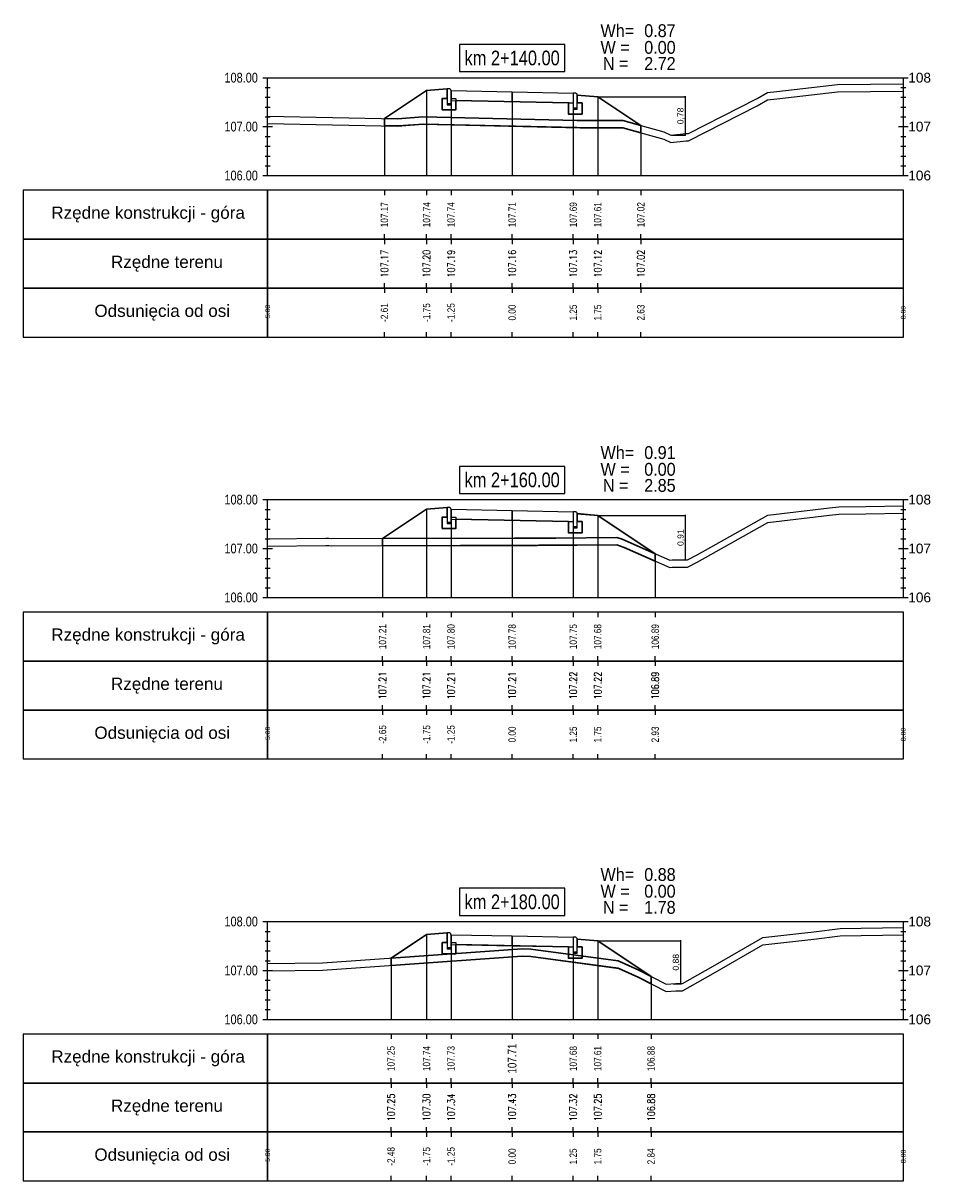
# Model space of a CAD drawing. Extents: x 7537626 to 7538805, y 5722894 to 5725486.
# Tile 19 of 105: x 7538054 to 7538072, y 5725386 to 5725410. Entities that reach past the tile are written whole.
import ezdxf

# ---------------------------------------------------------------- set-up
doc = ezdxf.new("R2010")
doc.units = 0
doc.header["$PDMODE"] = 35
doc.header["$PDSIZE"] = 0.3
for name, color, linetype in [('C-DROGI-PROFILE', 7, 'Continuous'), ('C-DROGI-PROFILE-ETYKIETY', 7, 'Continuous'), ('C-DROGI-PRZEKROJE-ETYKIETY', 7, 'Continuous'), ('C-POPRZECZKA-przekrój', 2, 'Continuous'), ('C-POPRZECZKA-widok', 1, 'Continuous')]:
    doc.layers.add(name, color=color, linetype=linetype)
for name, color, linetype, true_color in [('C-humus', 7, 'Continuous', 0x003df5), ('C-Teren', 7, 'Continuous', 0x008521), ('poprzeczki', 7, 'Continuous', 0x0000d6)]:
    doc.layers.add(name, color=color, linetype=linetype, true_color=true_color)
doc.layers.add('D-1.pow. hum.', color=7, linetype='Continuous', lineweight=30, plot=False)
doc.layers.add('D-3.nasyp', color=4, linetype='Continuous', lineweight=30, plot=False)
doc.layers.add('D-roboty-ziemne-opis', color=2, linetype='Continuous', lineweight=30)
doc.styles.add('2mm08', font='arial.ttf', dxfattribs={"width": 0.8})
doc.styles.add('opis_50', font='arial.ttf', dxfattribs={"height": 0.125})
doc.styles.get("Standard").update_dxf_attribs({"font": 'arial.ttf'})
doc.dimstyles.new('OPIS_50', dxfattribs={"dimscale": 0.5, "dimtxt": 0.125, "dimasz": 0.25, "dimexe": 0.1, "dimexo": 0.15, "dimgap": 0.1, "dimtad": 1, "dimzin": 0, "dimtxsty": 'opis_50', "dimblk": 'ARCHTICK', "dimcen": 0.15, "dimdle": 0.1, "dimaunit": 2, "dimadec": 4, "dimazin": 0, "dimtfac": 1, "dimtmove": 0, "dimatfit": 3, "dimfxl": 1, "dimarcsym": 0})

# ---------------------------------------------------------------- blocks, each defined once
blk = doc.blocks.new('_ArchTick')
at = {"color": 0, "linetype": 'ByBlock', "const_width": 0.15}
blk.add_lwpolyline([(-0.5, -0.5), (0.5, 0.5)], dxfattribs=at)
blk = doc.blocks.new('*D104')
at = {"layer": 'Defpoints', "color": 0, "transparency": 16777216}
for p in [(7538065.601, 5725408.177), (7538067.096, 5725407.393), (7538067.388, 5725407.393)]:
    blk.add_point(p, dxfattribs=at)
at = {"layer": 'poprzeczki', "color": 0, "lineweight": -2, "transparency": 16777216}
for p, q in [((7538065.616, 5725408.177), (7538067.398, 5725408.177)), ((7538067.388, 5725408.187), (7538067.388, 5725407.383)), ((7538067.111, 5725407.393), (7538067.398, 5725407.393))]:
    blk.add_line(p, q, dxfattribs=at)
at = {"layer": 'poprzeczki', "color": 0, "lineweight": -2, "transparency": 16777216, "xscale": 0.025, "yscale": 0.025, "zscale": 0.025}
for p, rotation in [((7538067.388, 5725408.177), 90), ((7538067.388, 5725407.393), 270)]:
    blk.add_blockref('_ArchTick', p, dxfattribs=dict(at, rotation=rotation))
at = {"layer": 'poprzeczki', "color": 0, "transparency": 16777216, "insert": (7538067.303, 5725407.785), "char_height": 0.125, "attachment_point": 5, "rotation": 90, "style": 'opis_50'}
blk.add_mtext('0,78', dxfattribs=at)
blk = doc.blocks.new('*D105')
at = {"layer": 'Defpoints', "color": 0, "transparency": 16777216}
for p in [(7538065.601, 5725399.619), (7538067.21, 5725398.707), (7538067.391, 5725398.707)]:
    blk.add_point(p, dxfattribs=at)
at = {"layer": 'poprzeczki', "color": 0, "lineweight": -2, "transparency": 16777216}
for p, q in [((7538065.616, 5725399.619), (7538067.401, 5725399.619)), ((7538067.391, 5725399.629), (7538067.391, 5725398.697)), ((7538067.225, 5725398.707), (7538067.401, 5725398.707))]:
    blk.add_line(p, q, dxfattribs=at)
at = {"layer": 'poprzeczki', "color": 0, "lineweight": -2, "transparency": 16777216, "xscale": 0.025, "yscale": 0.025, "zscale": 0.025}
for p, rotation in [((7538067.391, 5725399.619), 90), ((7538067.391, 5725398.707), 270)]:
    blk.add_blockref('_ArchTick', p, dxfattribs=dict(at, rotation=rotation))
at = {"layer": 'poprzeczki', "color": 0, "transparency": 16777216, "insert": (7538067.306, 5725399.163), "char_height": 0.125, "attachment_point": 5, "rotation": 90, "style": 'opis_50'}
blk.add_mtext('0,91', dxfattribs=at)
blk = doc.blocks.new('*D106')
at = {"layer": 'Defpoints', "color": 0, "transparency": 16777216}
for p in [(7538065.59, 5725390.923), (7538067.129, 5725390.042), (7538067.295, 5725390.042)]:
    blk.add_point(p, dxfattribs=at)
at = {"layer": 'poprzeczki', "color": 0, "lineweight": -2, "transparency": 16777216}
for p, q in [((7538065.605, 5725390.923), (7538067.305, 5725390.923)), ((7538067.295, 5725390.933), (7538067.295, 5725390.032)), ((7538067.144, 5725390.042), (7538067.305, 5725390.042))]:
    blk.add_line(p, q, dxfattribs=at)
at = {"layer": 'poprzeczki', "color": 0, "lineweight": -2, "transparency": 16777216, "xscale": 0.025, "yscale": 0.025, "zscale": 0.025}
for p, rotation in [((7538067.295, 5725390.923), 90), ((7538067.295, 5725390.042), 270)]:
    blk.add_blockref('_ArchTick', p, dxfattribs=dict(at, rotation=rotation))
at = {"layer": 'poprzeczki', "color": 0, "transparency": 16777216, "insert": (7538067.21, 5725390.483), "char_height": 0.125, "attachment_point": 5, "rotation": 90, "style": 'opis_50'}
blk.add_mtext('0,88', dxfattribs=at)

msp = doc.modelspace()

# ---------------------------------------------------------------- linework, layer by layer
at = {"layer": 'C-DROGI-PROFILE', "color": 7, "linetype": 'Continuous', "lineweight": -3}
for p, q in [((7538061.239, 5725406.265), (7538061.239, 5725406.165)), ((7538062.101, 5725406.265), (7538062.101, 5725406.165)), ((7538062.601, 5725406.265), (7538062.601, 5725406.165)), ((7538063.851, 5725406.265), (7538063.851, 5725406.165)), ((7538065.101, 5725406.265), (7538065.101, 5725406.165)), ((7538065.601, 5725406.265), (7538065.601, 5725406.165)), ((7538066.484, 5725406.265), (7538066.484, 5725406.165)), ((7538061.239, 5725405.265), (7538061.239, 5725405.365)), ((7538061.239, 5725405.265), (7538061.239, 5725405.165)), ((7538062.101, 5725405.265), (7538062.101, 5725405.365)), ((7538062.101, 5725405.265), (7538062.101, 5725405.165)), ((7538062.601, 5725405.265), (7538062.601, 5725405.365)), ((7538062.601, 5725405.265), (7538062.601, 5725405.165)), ((7538063.851, 5725405.265), (7538063.851, 5725405.365)), ((7538063.851, 5725405.265), (7538063.851, 5725405.165)), ((7538065.101, 5725405.265), (7538065.101, 5725405.365)), ((7538065.101, 5725405.265), (7538065.101, 5725405.165)), ((7538065.601, 5725405.265), (7538065.601, 5725405.365)), ((7538065.601, 5725405.265), (7538065.601, 5725405.165)), ((7538066.484, 5725405.265), (7538066.484, 5725405.365)), ((7538066.484, 5725405.265), (7538066.484, 5725405.165)), ((7538061.239, 5725404.265), (7538061.239, 5725404.365)), ((7538061.239, 5725404.265), (7538061.239, 5725404.165)), ((7538062.101, 5725404.265), (7538062.101, 5725404.365)), ((7538062.101, 5725404.265), (7538062.101, 5725404.165)), ((7538062.601, 5725404.265), (7538062.601, 5725404.365)), ((7538062.601, 5725404.265), (7538062.601, 5725404.165)), ((7538063.851, 5725404.265), (7538063.851, 5725404.365)), ((7538063.851, 5725404.265), (7538063.851, 5725404.165)), ((7538065.101, 5725404.265), (7538065.101, 5725404.365)), ((7538065.101, 5725404.265), (7538065.101, 5725404.165)), ((7538065.601, 5725404.265), (7538065.601, 5725404.365)), ((7538065.601, 5725404.265), (7538065.601, 5725404.165)), ((7538066.484, 5725404.265), (7538066.484, 5725404.365)), ((7538066.484, 5725404.265), (7538066.484, 5725404.165)), ((7538061.239, 5725403.265), (7538061.239, 5725403.365)), ((7538062.101, 5725403.265), (7538062.101, 5725403.365)), ((7538062.601, 5725403.265), (7538062.601, 5725403.365)), ((7538063.851, 5725403.265), (7538063.851, 5725403.365)), ((7538065.101, 5725403.265), (7538065.101, 5725403.365)), ((7538065.601, 5725403.265), (7538065.601, 5725403.365)), ((7538066.484, 5725403.265), (7538066.484, 5725403.365)), ((7538061.201, 5725397.64), (7538061.201, 5725397.54)), ((7538062.101, 5725397.64), (7538062.101, 5725397.54)), ((7538062.601, 5725397.64), (7538062.601, 5725397.54)), ((7538063.851, 5725397.64), (7538063.851, 5725397.54)), ((7538065.101, 5725397.64), (7538065.101, 5725397.54)), ((7538065.601, 5725397.64), (7538065.601, 5725397.54)), ((7538066.777, 5725397.64), (7538066.777, 5725397.54)), ((7538061.201, 5725396.64), (7538061.201, 5725396.74)), ((7538061.201, 5725396.64), (7538061.201, 5725396.54)), ((7538062.101, 5725396.64), (7538062.101, 5725396.74)), ((7538062.101, 5725396.64), (7538062.101, 5725396.54)), ((7538062.601, 5725396.64), (7538062.601, 5725396.74)), ((7538062.601, 5725396.64), (7538062.601, 5725396.54)), ((7538063.851, 5725396.64), (7538063.851, 5725396.74)), ((7538063.851, 5725396.64), (7538063.851, 5725396.54)), ((7538065.101, 5725396.64), (7538065.101, 5725396.74)), ((7538065.101, 5725396.64), (7538065.101, 5725396.54)), ((7538065.601, 5725396.64), (7538065.601, 5725396.74)), ((7538065.601, 5725396.64), (7538065.601, 5725396.54)), ((7538066.777, 5725396.64), (7538066.777, 5725396.74)), ((7538066.777, 5725396.64), (7538066.777, 5725396.54)), ((7538061.201, 5725395.64), (7538061.201, 5725395.74)), ((7538062.101, 5725395.64), (7538062.101, 5725395.74)), ((7538062.601, 5725395.64), (7538062.601, 5725395.74)), ((7538063.851, 5725395.64), (7538063.851, 5725395.74)), ((7538065.101, 5725395.64), (7538065.101, 5725395.74)), ((7538065.601, 5725395.64), (7538065.601, 5725395.74)), ((7538066.777, 5725395.64), (7538066.777, 5725395.74)), ((7538061.201, 5725395.64), (7538061.201, 5725395.54)), ((7538062.101, 5725395.64), (7538062.101, 5725395.54)), ((7538062.601, 5725395.64), (7538062.601, 5725395.54)), ((7538063.851, 5725395.64), (7538063.851, 5725395.54)), ((7538065.101, 5725395.64), (7538065.101, 5725395.54)), ((7538065.601, 5725395.64), (7538065.601, 5725395.54)), ((7538066.777, 5725395.64), (7538066.777, 5725395.54)), ((7538061.201, 5725394.64), (7538061.201, 5725394.74)), ((7538062.101, 5725394.64), (7538062.101, 5725394.74)), ((7538062.601, 5725394.64), (7538062.601, 5725394.74)), ((7538063.851, 5725394.64), (7538063.851, 5725394.74)), ((7538065.101, 5725394.64), (7538065.101, 5725394.74)), ((7538065.601, 5725394.64), (7538065.601, 5725394.74)), ((7538066.777, 5725394.64), (7538066.777, 5725394.74)), ((7538061.374, 5725389.015), (7538061.374, 5725388.915)), ((7538062.101, 5725389.015), (7538062.101, 5725388.915)), ((7538062.601, 5725389.015), (7538062.601, 5725388.915)), ((7538063.851, 5725389.015), (7538063.851, 5725388.915)), ((7538065.101, 5725389.015), (7538065.101, 5725388.915)), ((7538065.601, 5725389.015), (7538065.601, 5725388.915)), ((7538066.692, 5725389.015), (7538066.692, 5725388.915)), ((7538061.374, 5725388.015), (7538061.374, 5725388.115)), ((7538062.101, 5725388.015), (7538062.101, 5725388.115)), ((7538062.601, 5725388.015), (7538062.601, 5725388.115)), ((7538063.851, 5725388.015), (7538063.851, 5725388.115)), ((7538065.101, 5725388.015), (7538065.101, 5725388.115)), ((7538065.601, 5725388.015), (7538065.601, 5725388.115)), ((7538066.692, 5725388.015), (7538066.692, 5725388.115)), ((7538061.374, 5725388.015), (7538061.374, 5725387.915)), ((7538062.101, 5725388.015), (7538062.101, 5725387.915)), ((7538062.601, 5725388.015), (7538062.601, 5725387.915)), ((7538063.851, 5725388.015), (7538063.851, 5725387.915)), ((7538065.101, 5725388.015), (7538065.101, 5725387.915)), ((7538065.601, 5725388.015), (7538065.601, 5725387.915)), ((7538066.692, 5725388.015), (7538066.692, 5725387.915)), ((7538061.374, 5725387.015), (7538061.374, 5725387.115)), ((7538061.374, 5725387.015), (7538061.374, 5725386.915)), ((7538062.101, 5725387.015), (7538062.101, 5725387.115)), ((7538062.101, 5725387.015), (7538062.101, 5725386.915)), ((7538062.601, 5725387.015), (7538062.601, 5725387.115)), ((7538062.601, 5725387.015), (7538062.601, 5725386.915)), ((7538063.851, 5725387.015), (7538063.851, 5725387.115)), ((7538063.851, 5725387.015), (7538063.851, 5725386.915)), ((7538065.101, 5725387.015), (7538065.101, 5725387.115)), ((7538065.101, 5725387.015), (7538065.101, 5725386.915)), ((7538065.601, 5725387.015), (7538065.601, 5725387.115)), ((7538065.601, 5725387.015), (7538065.601, 5725386.915)), ((7538066.692, 5725387.015), (7538066.692, 5725387.115)), ((7538066.692, 5725387.015), (7538066.692, 5725386.915)), ((7538061.374, 5725386.015), (7538061.374, 5725386.115)), ((7538062.101, 5725386.015), (7538062.101, 5725386.115)), ((7538062.601, 5725386.015), (7538062.601, 5725386.115)), ((7538063.851, 5725386.015), (7538063.851, 5725386.115)), ((7538065.101, 5725386.015), (7538065.101, 5725386.115)), ((7538065.601, 5725386.015), (7538065.601, 5725386.115)), ((7538066.692, 5725386.015), (7538066.692, 5725386.115))]:
    msp.add_line(p, q, dxfattribs=at)
at = {"layer": 'C-DROGI-PROFILE', "color": 1, "linetype": 'Continuous', "lineweight": -3}
for points in [[(7538058.851, 5725405.265), (7538058.851, 5725406.265), (7538053.851, 5725406.265), (7538053.851, 5725405.265)], [(7538058.851, 5725405.265), (7538071.851, 5725405.265), (7538071.851, 5725406.265), (7538058.851, 5725406.265)], [(7538058.851, 5725404.265), (7538058.851, 5725405.265), (7538053.851, 5725405.265), (7538053.851, 5725404.265)], [(7538058.851, 5725404.265), (7538071.851, 5725404.265), (7538071.851, 5725405.265), (7538058.851, 5725405.265)], [(7538058.851, 5725403.265), (7538058.851, 5725404.265), (7538053.851, 5725404.265), (7538053.851, 5725403.265)], [(7538058.851, 5725403.265), (7538071.851, 5725403.265), (7538071.851, 5725404.265), (7538058.851, 5725404.265)], [(7538058.851, 5725396.64), (7538058.851, 5725397.64), (7538053.851, 5725397.64), (7538053.851, 5725396.64)], [(7538058.851, 5725396.64), (7538071.851, 5725396.64), (7538071.851, 5725397.64), (7538058.851, 5725397.64)], [(7538058.851, 5725395.64), (7538058.851, 5725396.64), (7538053.851, 5725396.64), (7538053.851, 5725395.64)], [(7538058.851, 5725395.64), (7538071.851, 5725395.64), (7538071.851, 5725396.64), (7538058.851, 5725396.64)], [(7538058.851, 5725394.64), (7538058.851, 5725395.64), (7538053.851, 5725395.64), (7538053.851, 5725394.64)], [(7538058.851, 5725394.64), (7538071.851, 5725394.64), (7538071.851, 5725395.64), (7538058.851, 5725395.64)], [(7538058.851, 5725388.015), (7538058.851, 5725389.015), (7538053.851, 5725389.015), (7538053.851, 5725388.015)], [(7538058.851, 5725388.015), (7538071.851, 5725388.015), (7538071.851, 5725389.015), (7538058.851, 5725389.015)], [(7538058.851, 5725387.015), (7538058.851, 5725388.015), (7538053.851, 5725388.015), (7538053.851, 5725387.015)], [(7538058.851, 5725387.015), (7538071.851, 5725387.015), (7538071.851, 5725388.015), (7538058.851, 5725388.015)], [(7538058.851, 5725386.015), (7538058.851, 5725387.015), (7538053.851, 5725387.015), (7538053.851, 5725386.015)], [(7538058.851, 5725386.015), (7538071.851, 5725386.015), (7538071.851, 5725387.015), (7538058.851, 5725387.015)]]:
    msp.add_3dface(points, dxfattribs=at)
at = {"layer": 'C-DROGI-PRZEKROJE-ETYKIETY', "color": 1, "linetype": 'Continuous', "lineweight": -3}
for p, q in [((7538062.101, 5725408.307), (7538062.101, 5725406.565)), ((7538062.601, 5725408.301), (7538062.601, 5725406.565)), ((7538063.851, 5725408.276), (7538063.851, 5725406.565)), ((7538065.101, 5725408.251), (7538065.101, 5725406.565)), ((7538065.601, 5725408.177), (7538065.601, 5725406.565)), ((7538061.239, 5725407.733), (7538061.239, 5725406.565)), ((7538066.484, 5725407.589), (7538066.484, 5725406.565)), ((7538062.101, 5725399.749), (7538062.101, 5725397.94)), ((7538062.601, 5725399.743), (7538062.601, 5725397.94)), ((7538063.851, 5725399.718), (7538063.851, 5725397.94)), ((7538065.101, 5725399.693), (7538065.101, 5725397.94)), ((7538065.601, 5725399.619), (7538065.601, 5725397.94)), ((7538061.201, 5725399.149), (7538061.201, 5725397.94)), ((7538066.777, 5725398.835), (7538066.777, 5725397.94)), ((7538062.101, 5725391.052), (7538062.101, 5725389.315)), ((7538062.601, 5725391.046), (7538062.601, 5725389.315)), ((7538063.851, 5725391.021), (7538063.851, 5725389.315)), ((7538065.101, 5725390.996), (7538065.101, 5725389.315)), ((7538065.601, 5725390.922), (7538065.601, 5725389.315)), ((7538061.374, 5725390.568), (7538061.374, 5725389.315)), ((7538066.692, 5725390.195), (7538066.692, 5725389.315))]:
    msp.add_line(p, q, dxfattribs=at)
at = {"layer": 'C-humus'}
for p, q in [((7538069.264, 5725408.134), (7538070.504, 5725408.274)), ((7538070.504, 5725408.274), (7538071.851, 5725408.29)), ((7538067.457, 5725407.278), (7538068.862, 5725407.992)), ((7538068.862, 5725407.992), (7538069.076, 5725408.113)), ((7538069.076, 5725408.113), (7538069.264, 5725408.134)), ((7538058.851, 5725407.627), (7538061.503, 5725407.578)), ((7538061.503, 5725407.578), (7538062.023, 5725407.614)), ((7538062.023, 5725407.614), (7538065.274, 5725407.539)), ((7538065.274, 5725407.539), (7538065.878, 5725407.54)), ((7538065.878, 5725407.54), (7538066.117, 5725407.542)), ((7538066.117, 5725407.542), (7538066.95, 5725407.308)), ((7538066.95, 5725407.308), (7538067.096, 5725407.243)), ((7538067.096, 5725407.243), (7538067.411, 5725407.278)), ((7538067.411, 5725407.278), (7538067.457, 5725407.278)), ((7538067.638, 5725398.66), (7538069.083, 5725399.473)), ((7538069.083, 5725399.473), (7538070.343, 5725399.62)), ((7538070.343, 5725399.62), (7538070.534, 5725399.641)), ((7538070.534, 5725399.641), (7538071.084, 5725399.648)), ((7538071.084, 5725399.648), (7538071.851, 5725399.661)), ((7538058.851, 5725398.991), (7538060.041, 5725399.001)), ((7538060.041, 5725399.001), (7538060.097, 5725399)), ((7538060.097, 5725399), (7538060.104, 5725399)), ((7538060.104, 5725399), (7538060.147, 5725398.999)), ((7538060.147, 5725398.999), (7538063.486, 5725399)), ((7538063.486, 5725399), (7538064.368, 5725399.001)), ((7538064.368, 5725399.001), (7538065.989, 5725399.015)), ((7538065.989, 5725399.015), (7538066.1, 5725398.984)), ((7538066.1, 5725398.984), (7538067.079, 5725398.551)), ((7538067.079, 5725398.551), (7538067.125, 5725398.557)), ((7538067.125, 5725398.557), (7538067.434, 5725398.557)), ((7538067.434, 5725398.557), (7538067.638, 5725398.66)), ((7538068.977, 5725390.839), (7538070.02, 5725390.958)), ((7538070.02, 5725390.958), (7538070.56, 5725391.021)), ((7538070.56, 5725391.021), (7538071.851, 5725391.044)), ((7538067.964, 5725390.251), (7538068.977, 5725390.839)), ((7538059.975, 5725390.319), (7538064.059, 5725390.607)), ((7538064.059, 5725390.607), (7538064.234, 5725390.604)), ((7538064.234, 5725390.604), (7538066.019, 5725390.362)), ((7538058.851, 5725390.31), (7538059.975, 5725390.319)), ((7538066.019, 5725390.362), (7538066.444, 5725390.174)), ((7538067.334, 5725389.896), (7538067.964, 5725390.251)), ((7538066.444, 5725390.174), (7538067.001, 5725389.884)), ((7538067.001, 5725389.884), (7538067.2, 5725389.896)), ((7538067.2, 5725389.896), (7538067.334, 5725389.896))]:
    msp.add_line(p, q, dxfattribs=at)
at = {"layer": 'C-POPRZECZKA-przekrój', "color": 2, "linetype": 'Continuous', "lineweight": -3}
for p, q in [((7538061.239, 5725407.733), (7538062.101, 5725408.307)), ((7538062.101, 5725408.307), (7538062.521, 5725408.341)), ((7538062.561, 5725408.341), (7538062.521, 5725408.341)), ((7538062.521, 5725408.341), (7538062.521, 5725408.011)), ((7538062.566, 5725408.341), (7538062.561, 5725408.341)), ((7538062.575, 5725408.339), (7538062.566, 5725408.341)), ((7538062.583, 5725408.334), (7538062.575, 5725408.339)), ((7538062.589, 5725408.329), (7538062.583, 5725408.334)), ((7538062.593, 5725408.324), (7538062.589, 5725408.329)), ((7538062.598, 5725408.317), (7538062.593, 5725408.324)), ((7538062.6, 5725408.308), (7538062.598, 5725408.317)), ((7538062.601, 5725408.301), (7538062.6, 5725408.308)), ((7538062.601, 5725408.301), (7538063.851, 5725408.276)), ((7538062.601, 5725408.301), (7538062.602, 5725408.101)), ((7538062.601, 5725408.011), (7538062.601, 5725408.301)), ((7538062.601, 5725408.301), (7538062.601, 5725408.141)), ((7538063.851, 5725408.076), (7538063.851, 5725408.276)), ((7538063.851, 5725408.276), (7538065.101, 5725408.251)), ((7538065.101, 5725408.251), (7538065.1, 5725408.051)), ((7538065.141, 5725408.251), (7538065.101, 5725408.251)), ((7538065.101, 5725408.251), (7538065.101, 5725407.921)), ((7538065.146, 5725408.251), (7538065.141, 5725408.251)), ((7538065.155, 5725408.249), (7538065.146, 5725408.251)), ((7538065.163, 5725408.244), (7538065.155, 5725408.249)), ((7538065.169, 5725408.239), (7538065.163, 5725408.244)), ((7538065.173, 5725408.234), (7538065.169, 5725408.239)), ((7538065.178, 5725408.227), (7538065.173, 5725408.234)), ((7538065.18, 5725408.218), (7538065.178, 5725408.227)), ((7538065.181, 5725408.211), (7538065.18, 5725408.218)), ((7538062.421, 5725407.911), (7538062.421, 5725408.141)), ((7538062.421, 5725408.141), (7538062.521, 5725408.141)), ((7538062.521, 5725408.141), (7538062.521, 5725408.041)), ((7538062.521, 5725408.041), (7538062.601, 5725408.041)), ((7538062.521, 5725408.011), (7538062.601, 5725408.011)), ((7538062.601, 5725408.141), (7538062.701, 5725408.141)), ((7538062.602, 5725408.101), (7538063.851, 5725408.076)), ((7538062.701, 5725408.141), (7538062.701, 5725407.911)), ((7538063.851, 5725408.076), (7538065.1, 5725408.051)), ((7538065.001, 5725407.821), (7538065.001, 5725408.051)), ((7538065.001, 5725408.051), (7538065.101, 5725408.051)), ((7538065.101, 5725408.051), (7538065.101, 5725407.951)), ((7538065.181, 5725407.921), (7538065.181, 5725408.211)), ((7538065.181, 5725408.211), (7538065.181, 5725408.051)), ((7538065.181, 5725408.211), (7538065.601, 5725408.177)), ((7538065.181, 5725408.051), (7538065.281, 5725408.051)), ((7538065.281, 5725408.051), (7538065.281, 5725407.821)), ((7538065.601, 5725408.177), (7538066.484, 5725407.589)), ((7538062.701, 5725407.911), (7538062.421, 5725407.911)), ((7538065.281, 5725407.821), (7538065.001, 5725407.821)), ((7538065.101, 5725407.951), (7538065.181, 5725407.951)), ((7538065.101, 5725407.921), (7538065.181, 5725407.921)), ((7538061.201, 5725399.149), (7538062.101, 5725399.749)), ((7538062.101, 5725399.749), (7538062.521, 5725399.783)), ((7538062.561, 5725399.783), (7538062.521, 5725399.783)), ((7538062.521, 5725399.783), (7538062.521, 5725399.453)), ((7538062.566, 5725399.782), (7538062.561, 5725399.783)), ((7538062.575, 5725399.78), (7538062.566, 5725399.782)), ((7538062.583, 5725399.776), (7538062.575, 5725399.78)), ((7538062.589, 5725399.771), (7538062.583, 5725399.776)), ((7538062.593, 5725399.766), (7538062.589, 5725399.771)), ((7538062.598, 5725399.758), (7538062.593, 5725399.766)), ((7538062.6, 5725399.75), (7538062.598, 5725399.758)), ((7538062.601, 5725399.743), (7538062.6, 5725399.75)), ((7538062.601, 5725399.743), (7538063.851, 5725399.718)), ((7538062.601, 5725399.743), (7538062.602, 5725399.543)), ((7538062.601, 5725399.453), (7538062.601, 5725399.743)), ((7538062.601, 5725399.743), (7538062.601, 5725399.583)), ((7538063.851, 5725399.518), (7538063.851, 5725399.718)), ((7538063.851, 5725399.718), (7538065.101, 5725399.693)), ((7538065.101, 5725399.693), (7538065.1, 5725399.493)), ((7538065.141, 5725399.693), (7538065.101, 5725399.693)), ((7538065.101, 5725399.693), (7538065.101, 5725399.363)), ((7538065.146, 5725399.692), (7538065.141, 5725399.693)), ((7538065.155, 5725399.69), (7538065.146, 5725399.692)), ((7538062.421, 5725399.353), (7538062.421, 5725399.583)), ((7538062.421, 5725399.583), (7538062.521, 5725399.583)), ((7538062.521, 5725399.583), (7538062.521, 5725399.483)), ((7538062.521, 5725399.483), (7538062.601, 5725399.483)), ((7538062.601, 5725399.583), (7538062.701, 5725399.583)), ((7538062.602, 5725399.543), (7538063.851, 5725399.518)), ((7538062.701, 5725399.583), (7538062.701, 5725399.353)), ((7538063.851, 5725399.518), (7538065.1, 5725399.493)), ((7538065.001, 5725399.263), (7538065.001, 5725399.493)), ((7538065.001, 5725399.493), (7538065.101, 5725399.493)), ((7538065.101, 5725399.493), (7538065.101, 5725399.393)), ((7538065.163, 5725399.686), (7538065.155, 5725399.69)), ((7538065.169, 5725399.681), (7538065.163, 5725399.686)), ((7538065.173, 5725399.676), (7538065.169, 5725399.681)), ((7538065.178, 5725399.668), (7538065.173, 5725399.676)), ((7538065.18, 5725399.66), (7538065.178, 5725399.668)), ((7538065.181, 5725399.653), (7538065.18, 5725399.66)), ((7538065.181, 5725399.363), (7538065.181, 5725399.653)), ((7538065.181, 5725399.653), (7538065.181, 5725399.493)), ((7538065.181, 5725399.653), (7538065.601, 5725399.619)), ((7538065.181, 5725399.493), (7538065.281, 5725399.493)), ((7538065.281, 5725399.493), (7538065.281, 5725399.263)), ((7538065.601, 5725399.619), (7538066.777, 5725398.835)), ((7538062.701, 5725399.353), (7538062.421, 5725399.353)), ((7538062.521, 5725399.453), (7538062.601, 5725399.453)), ((7538065.281, 5725399.263), (7538065.001, 5725399.263)), ((7538065.101, 5725399.393), (7538065.181, 5725399.393)), ((7538065.101, 5725399.363), (7538065.181, 5725399.363)), ((7538061.374, 5725390.568), (7538062.101, 5725391.052)), ((7538062.101, 5725391.052), (7538062.521, 5725391.086)), ((7538062.561, 5725391.086), (7538062.521, 5725391.086)), ((7538062.521, 5725391.086), (7538062.521, 5725390.756)), ((7538062.566, 5725391.086), (7538062.561, 5725391.086)), ((7538062.575, 5725391.084), (7538062.566, 5725391.086)), ((7538062.583, 5725391.079), (7538062.575, 5725391.084)), ((7538062.589, 5725391.074), (7538062.583, 5725391.079)), ((7538062.593, 5725391.069), (7538062.589, 5725391.074)), ((7538062.598, 5725391.062), (7538062.593, 5725391.069)), ((7538062.6, 5725391.053), (7538062.598, 5725391.062)), ((7538062.601, 5725391.046), (7538062.6, 5725391.053)), ((7538062.601, 5725391.046), (7538063.851, 5725391.021)), ((7538062.601, 5725391.046), (7538062.602, 5725390.846)), ((7538062.601, 5725390.756), (7538062.601, 5725391.046)), ((7538062.601, 5725391.046), (7538062.601, 5725390.886)), ((7538063.851, 5725390.821), (7538063.851, 5725391.021)), ((7538063.851, 5725391.021), (7538065.101, 5725390.996)), ((7538065.101, 5725390.996), (7538065.1, 5725390.796)), ((7538065.141, 5725390.996), (7538065.101, 5725390.996)), ((7538065.101, 5725390.996), (7538065.101, 5725390.666)), ((7538065.146, 5725390.996), (7538065.141, 5725390.996)), ((7538065.155, 5725390.994), (7538065.146, 5725390.996)), ((7538065.163, 5725390.989), (7538065.155, 5725390.994)), ((7538065.169, 5725390.984), (7538065.163, 5725390.989)), ((7538065.173, 5725390.979), (7538065.169, 5725390.984)), ((7538065.178, 5725390.972), (7538065.173, 5725390.979)), ((7538065.18, 5725390.963), (7538065.178, 5725390.972)), ((7538065.181, 5725390.956), (7538065.18, 5725390.963)), ((7538065.181, 5725390.666), (7538065.181, 5725390.956)), ((7538065.181, 5725390.956), (7538065.181, 5725390.796)), ((7538065.181, 5725390.956), (7538065.601, 5725390.922)), ((7538062.421, 5725390.656), (7538062.421, 5725390.886)), ((7538062.421, 5725390.886), (7538062.521, 5725390.886)), ((7538062.521, 5725390.886), (7538062.521, 5725390.786)), ((7538062.521, 5725390.786), (7538062.601, 5725390.786)), ((7538062.521, 5725390.756), (7538062.601, 5725390.756)), ((7538062.601, 5725390.886), (7538062.701, 5725390.886)), ((7538062.602, 5725390.846), (7538063.851, 5725390.821)), ((7538062.701, 5725390.886), (7538062.701, 5725390.656)), ((7538063.851, 5725390.821), (7538065.1, 5725390.796)), ((7538065.001, 5725390.566), (7538065.001, 5725390.796)), ((7538065.001, 5725390.796), (7538065.101, 5725390.796)), ((7538065.101, 5725390.796), (7538065.101, 5725390.696)), ((7538065.181, 5725390.796), (7538065.281, 5725390.796)), ((7538065.281, 5725390.796), (7538065.281, 5725390.566)), ((7538065.601, 5725390.922), (7538066.692, 5725390.195)), ((7538062.701, 5725390.656), (7538062.421, 5725390.656)), ((7538065.281, 5725390.566), (7538065.001, 5725390.566)), ((7538065.101, 5725390.696), (7538065.181, 5725390.696)), ((7538065.101, 5725390.666), (7538065.181, 5725390.666))]:
    msp.add_line(p, q, dxfattribs=at)
at = {"layer": 'C-POPRZECZKA-widok', "color": 1, "linetype": 'Continuous', "lineweight": -3}
for p, q in [((7538058.751, 5725408.565), (7538071.951, 5725408.565)), ((7538058.851, 5725406.565), (7538058.851, 5725408.565)), ((7538071.851, 5725406.565), (7538071.851, 5725408.565)), ((7538058.801, 5725408.365), (7538058.901, 5725408.365)), ((7538071.801, 5725408.365), (7538071.901, 5725408.365)), ((7538058.801, 5725408.165), (7538058.901, 5725408.165)), ((7538071.801, 5725408.165), (7538071.901, 5725408.165)), ((7538058.801, 5725407.965), (7538058.901, 5725407.965)), ((7538058.801, 5725407.765), (7538058.901, 5725407.765)), ((7538071.801, 5725407.965), (7538071.901, 5725407.965)), ((7538071.801, 5725407.765), (7538071.901, 5725407.765)), ((7538058.751, 5725407.565), (7538058.951, 5725407.565)), ((7538058.801, 5725407.565), (7538058.901, 5725407.565)), ((7538071.751, 5725407.565), (7538071.951, 5725407.565)), ((7538071.801, 5725407.565), (7538071.901, 5725407.565)), ((7538058.801, 5725407.365), (7538058.901, 5725407.365)), ((7538071.801, 5725407.365), (7538071.901, 5725407.365)), ((7538058.801, 5725407.165), (7538058.901, 5725407.165)), ((7538071.801, 5725407.165), (7538071.901, 5725407.165)), ((7538058.801, 5725406.965), (7538058.901, 5725406.965)), ((7538071.801, 5725406.965), (7538071.901, 5725406.965)), ((7538058.751, 5725406.565), (7538071.951, 5725406.565)), ((7538058.801, 5725406.765), (7538058.901, 5725406.765)), ((7538071.801, 5725406.765), (7538071.901, 5725406.765)), ((7538058.751, 5725399.94), (7538071.951, 5725399.94)), ((7538058.851, 5725397.94), (7538058.851, 5725399.94)), ((7538071.851, 5725397.94), (7538071.851, 5725399.94)), ((7538058.801, 5725399.74), (7538058.901, 5725399.74)), ((7538071.801, 5725399.74), (7538071.901, 5725399.74)), ((7538058.801, 5725399.54), (7538058.901, 5725399.54)), ((7538071.801, 5725399.54), (7538071.901, 5725399.54)), ((7538058.801, 5725399.34), (7538058.901, 5725399.34)), ((7538071.801, 5725399.34), (7538071.901, 5725399.34)), ((7538058.801, 5725399.14), (7538058.901, 5725399.14)), ((7538071.801, 5725399.14), (7538071.901, 5725399.14)), ((7538058.751, 5725398.94), (7538058.951, 5725398.94)), ((7538058.801, 5725398.94), (7538058.901, 5725398.94)), ((7538071.751, 5725398.94), (7538071.951, 5725398.94)), ((7538071.801, 5725398.94), (7538071.901, 5725398.94)), ((7538058.801, 5725398.74), (7538058.901, 5725398.74)), ((7538058.801, 5725398.54), (7538058.901, 5725398.54)), ((7538071.801, 5725398.74), (7538071.901, 5725398.74)), ((7538071.801, 5725398.54), (7538071.901, 5725398.54)), ((7538058.801, 5725398.34), (7538058.901, 5725398.34)), ((7538071.801, 5725398.34), (7538071.901, 5725398.34)), ((7538058.801, 5725398.14), (7538058.901, 5725398.14)), ((7538071.801, 5725398.14), (7538071.901, 5725398.14)), ((7538058.751, 5725397.94), (7538071.951, 5725397.94)), ((7538058.751, 5725391.315), (7538071.951, 5725391.315)), ((7538058.851, 5725389.315), (7538058.851, 5725391.315)), ((7538071.851, 5725389.315), (7538071.851, 5725391.315)), ((7538058.801, 5725391.115), (7538058.901, 5725391.115)), ((7538071.801, 5725391.115), (7538071.901, 5725391.115)), ((7538058.801, 5725390.915), (7538058.901, 5725390.915)), ((7538058.801, 5725390.715), (7538058.901, 5725390.715)), ((7538071.801, 5725390.915), (7538071.901, 5725390.915)), ((7538071.801, 5725390.715), (7538071.901, 5725390.715)), ((7538058.801, 5725390.515), (7538058.901, 5725390.515)), ((7538071.801, 5725390.515), (7538071.901, 5725390.515)), ((7538058.751, 5725390.315), (7538058.951, 5725390.315)), ((7538058.801, 5725390.315), (7538058.901, 5725390.315)), ((7538071.751, 5725390.315), (7538071.951, 5725390.315)), ((7538071.801, 5725390.315), (7538071.901, 5725390.315)), ((7538058.801, 5725390.115), (7538058.901, 5725390.115)), ((7538071.801, 5725390.115), (7538071.901, 5725390.115)), ((7538058.801, 5725389.915), (7538058.901, 5725389.915)), ((7538071.801, 5725389.915), (7538071.901, 5725389.915)), ((7538058.801, 5725389.715), (7538058.901, 5725389.715)), ((7538071.801, 5725389.715), (7538071.901, 5725389.715)), ((7538058.751, 5725389.315), (7538071.951, 5725389.315)), ((7538058.801, 5725389.515), (7538058.901, 5725389.515)), ((7538071.801, 5725389.515), (7538071.901, 5725389.515))]:
    msp.add_line(p, q, dxfattribs=at)
at = {"layer": 'C-POPRZECZKA-widok', "color": 3, "linetype": 'Continuous', "lineweight": -3}
for points in [[(7538062.771, 5725408.69), (7538064.93, 5725408.69), (7538064.93, 5725409.246), (7538062.771, 5725409.246)], [(7538062.771, 5725400.065), (7538064.93, 5725400.065), (7538064.93, 5725400.621), (7538062.771, 5725400.621)], [(7538062.771, 5725391.44), (7538064.93, 5725391.44), (7538064.93, 5725391.996), (7538062.771, 5725391.996)]]:
    msp.add_3dface(points, dxfattribs=at)
at = {"layer": 'C-Teren'}
for p, q in [((7538068.862, 5725408.142), (7538069.076, 5725408.263)), ((7538069.076, 5725408.263), (7538069.264, 5725408.284)), ((7538069.264, 5725408.284), (7538070.504, 5725408.424)), ((7538070.504, 5725408.424), (7538071.851, 5725408.44)), ((7538067.457, 5725407.428), (7538068.862, 5725408.142)), ((7538058.851, 5725407.777), (7538061.503, 5725407.728)), ((7538061.503, 5725407.728), (7538062.023, 5725407.764)), ((7538062.023, 5725407.764), (7538065.274, 5725407.689)), ((7538065.274, 5725407.689), (7538065.878, 5725407.69)), ((7538065.878, 5725407.69), (7538066.117, 5725407.692)), ((7538066.117, 5725407.692), (7538066.95, 5725407.458)), ((7538066.95, 5725407.458), (7538067.096, 5725407.393)), ((7538067.096, 5725407.393), (7538067.411, 5725407.428)), ((7538067.411, 5725407.428), (7538067.457, 5725407.428)), ((7538069.083, 5725399.623), (7538070.343, 5725399.77)), ((7538070.343, 5725399.77), (7538070.534, 5725399.791)), ((7538070.534, 5725399.791), (7538071.084, 5725399.798)), ((7538071.084, 5725399.798), (7538071.851, 5725399.811)), ((7538067.638, 5725398.81), (7538069.083, 5725399.623)), ((7538058.851, 5725399.141), (7538060.041, 5725399.151)), ((7538060.041, 5725399.151), (7538060.097, 5725399.15)), ((7538060.097, 5725399.15), (7538060.104, 5725399.15)), ((7538060.104, 5725399.15), (7538060.147, 5725399.149)), ((7538060.147, 5725399.149), (7538063.486, 5725399.15)), ((7538063.486, 5725399.15), (7538064.368, 5725399.151)), ((7538064.368, 5725399.151), (7538065.989, 5725399.165)), ((7538065.989, 5725399.165), (7538066.1, 5725399.134)), ((7538066.1, 5725399.134), (7538067.079, 5725398.701)), ((7538067.434, 5725398.707), (7538067.638, 5725398.81)), ((7538067.079, 5725398.701), (7538067.125, 5725398.707)), ((7538067.125, 5725398.707), (7538067.434, 5725398.707)), ((7538070.56, 5725391.171), (7538071.851, 5725391.194)), ((7538067.964, 5725390.401), (7538068.977, 5725390.989)), ((7538068.977, 5725390.989), (7538070.02, 5725391.108)), ((7538070.02, 5725391.108), (7538070.56, 5725391.171)), ((7538059.975, 5725390.469), (7538064.059, 5725390.757)), ((7538064.059, 5725390.757), (7538064.234, 5725390.754)), ((7538064.234, 5725390.754), (7538066.019, 5725390.512)), ((7538058.851, 5725390.46), (7538059.975, 5725390.469)), ((7538066.019, 5725390.512), (7538066.444, 5725390.324)), ((7538066.444, 5725390.324), (7538067.001, 5725390.034)), ((7538067.334, 5725390.046), (7538067.964, 5725390.401)), ((7538067.001, 5725390.034), (7538067.2, 5725390.046)), ((7538067.2, 5725390.046), (7538067.334, 5725390.046))]:
    msp.add_line(p, q, dxfattribs=at)
at = {"layer": 'D-1.pow. hum.'}
for points in [[(7538061.239, 5725407.733), (7538061.239, 5725407.583), (7538061.503, 5725407.578), (7538062.023, 5725407.614), (7538065.241, 5725407.54), (7538066.117, 5725407.542), (7538066.484, 5725407.439), (7538066.484, 5725407.589), (7538066.117, 5725407.692), (7538065.177, 5725407.692), (7538062.023, 5725407.764), (7538061.503, 5725407.728), (7538061.239, 5725407.733)], [(7538061.201, 5725399.149), (7538061.201, 5725398.999), (7538062.923, 5725399), (7538065.989, 5725399.015), (7538066.142, 5725398.965), (7538066.777, 5725398.682), (7538066.777, 5725398.835), (7538066.1, 5725399.134), (7538065.989, 5725399.165), (7538064.742, 5725399.154), (7538063.899, 5725399.15), (7538061.201, 5725399.149)], [(7538061.374, 5725390.568), (7538061.374, 5725390.418), (7538064.059, 5725390.607), (7538064.234, 5725390.604), (7538066.019, 5725390.362), (7538066.444, 5725390.174), (7538066.692, 5725390.045), (7538066.692, 5725390.195), (7538066.444, 5725390.324), (7538066.019, 5725390.512), (7538064.234, 5725390.754), (7538064.059, 5725390.757), (7538061.374, 5725390.568)]]:
    msp.add_lwpolyline(points, dxfattribs=at)
at = {"layer": 'D-3.nasyp'}
for points in [[(7538062.421, 5725407.911), (7538062.421, 5725408.141), (7538062.521, 5725408.141), (7538062.521, 5725408.341), (7538062.101, 5725408.307), (7538061.239, 5725407.733), (7538061.239, 5725407.583), (7538061.517, 5725407.579), (7538062.041, 5725407.613), (7538065.485, 5725407.541), (7538066.117, 5725407.541), (7538066.484, 5725407.439), (7538066.484, 5725407.589), (7538065.601, 5725408.177), (7538065.181, 5725408.211), (7538065.181, 5725408.051), (7538065.281, 5725408.051), (7538065.281, 5725407.821), (7538065.001, 5725407.821), (7538065.005, 5725408.053), (7538062.701, 5725408.099), (7538062.701, 5725407.911), (7538062.421, 5725407.911)], [(7538062.421, 5725399.353), (7538062.421, 5725399.583), (7538062.521, 5725399.583), (7538062.521, 5725399.783), (7538062.101, 5725399.749), (7538061.201, 5725399.149), (7538061.201, 5725398.999), (7538065.989, 5725399.015), (7538066.142, 5725398.965), (7538066.777, 5725398.685), (7538066.777, 5725398.835), (7538065.601, 5725399.619), (7538065.18, 5725399.656), (7538065.181, 5725399.493), (7538065.281, 5725399.493), (7538065.281, 5725399.263), (7538065.001, 5725399.263), (7538065.001, 5725399.495), (7538062.701, 5725399.541), (7538062.701, 5725399.353), (7538062.421, 5725399.353)], [(7538062.421, 5725390.656), (7538062.421, 5725390.886), (7538062.521, 5725390.886), (7538062.521, 5725391.086), (7538062.101, 5725391.052), (7538061.374, 5725390.568), (7538061.374, 5725390.418), (7538064.059, 5725390.607), (7538064.234, 5725390.604), (7538066.035, 5725390.355), (7538066.444, 5725390.174), (7538066.692, 5725390.045), (7538066.692, 5725390.195), (7538065.601, 5725390.922), (7538065.181, 5725390.956), (7538065.181, 5725390.796), (7538065.281, 5725390.796), (7538065.281, 5725390.575), (7538065.281, 5725390.566), (7538065.001, 5725390.566), (7538065.001, 5725390.796), (7538062.701, 5725390.844), (7538062.701, 5725390.656), (7538062.421, 5725390.656)]]:
    msp.add_lwpolyline(points, dxfattribs=at)

# ---------------------------------------------------------------- texts
at = {"layer": 'C-DROGI-PROFILE', "color": 2}
for s, p in [('Rzędne konstrukcji - góra', (7538054.426, 5725405.682)), ('Rzędne terenu', (7538055.646, 5725404.676)), ('Odsunięcia od osi', (7538055.307, 5725403.676)), ('Rzędne konstrukcji - góra', (7538054.426, 5725397.057)), ('Rzędne terenu', (7538055.646, 5725396.051)), ('Odsunięcia od osi', (7538055.307, 5725395.051)), ('Rzędne konstrukcji - góra', (7538054.426, 5725388.432)), ('Rzędne terenu', (7538055.646, 5725387.426)), ('Odsunięcia od osi', (7538055.307, 5725386.426))]:
    msp.add_text(s, height=0.25, dxfattribs=at).set_placement(p)
at = {"layer": 'C-DROGI-PROFILE-ETYKIETY', "color": 1, "linetype": 'Continuous', "lineweight": -3, "attachment_point": 5, "rotation": 90, "style": '2mm08'}
for s, insert, char_height in [('107.17', (7538061.239, 5725405.765), 0.15), ('107.74', (7538062.101, 5725405.765), 0.15), ('107.74', (7538062.601, 5725405.765), 0.15), ('107.71', (7538063.851, 5725405.765), 0.15), ('107.69', (7538065.101, 5725405.765), 0.15), ('107.61', (7538065.601, 5725405.765), 0.15), ('107.02', (7538066.484, 5725405.765), 0.15), ('{\\Fsimplex.shx|c238;107.17}', (7538061.239, 5725404.765), 0.15), ('{\\Fsimplex.shx|c238;107.20}', (7538062.101, 5725404.765), 0.15), ('{\\Fsimplex.shx|c238;107.19}', (7538062.601, 5725404.765), 0.15), ('{\\Fsimplex.shx|c238;107.16}', (7538063.851, 5725404.765), 0.15), ('{\\Fsimplex.shx|c238;107.13}', (7538065.101, 5725404.765), 0.15), ('{\\Fsimplex.shx|c238;107.12}', (7538065.601, 5725404.765), 0.15), ('{\\Fsimplex.shx|c238;107.02}', (7538066.484, 5725404.765), 0.15), ('-2.61', (7538061.239, 5725403.765), 0.15), ('-1.75', (7538062.101, 5725403.765), 0.15), ('-1.25', (7538062.601, 5725403.765), 0.15), ('0.00', (7538063.851, 5725403.765), 0.15), ('1.25', (7538065.101, 5725403.765), 0.15), ('1.75', (7538065.601, 5725403.765), 0.15), ('2.63', (7538066.484, 5725403.765), 0.15), ('107.21', (7538061.201, 5725397.14), 0.15), ('107.81', (7538062.101, 5725397.14), 0.15), ('107.80', (7538062.601, 5725397.14), 0.15), ('107.78', (7538063.851, 5725397.14), 0.15), ('107.75', (7538065.101, 5725397.14), 0.15), ('107.68', (7538065.601, 5725397.14), 0.15), ('106.89', (7538066.777, 5725397.14), 0.15), ('{\\Fsimplex.shx|c238;107.21}', (7538061.201, 5725396.14), 0.15), ('{\\Fsimplex.shx|c238;107.21}', (7538062.101, 5725396.14), 0.15), ('{\\Fsimplex.shx|c238;107.21}', (7538062.601, 5725396.14), 0.15), ('{\\Fsimplex.shx|c238;107.21}', (7538063.851, 5725396.14), 0.15), ('{\\Fsimplex.shx|c238;107.22}', (7538065.101, 5725396.14), 0.15), ('{\\Fsimplex.shx|c238;107.22}', (7538065.601, 5725396.14), 0.15), ('{\\Fsimplex.shx|c238;106.89}', (7538066.777, 5725396.14), 0.15), ('-2.65', (7538061.201, 5725395.14), 0.15), ('-1.75', (7538062.101, 5725395.14), 0.15), ('-1.25', (7538062.601, 5725395.14), 0.15), ('0.00', (7538063.851, 5725395.14), 0.15), ('1.25', (7538065.101, 5725395.14), 0.15), ('1.75', (7538065.601, 5725395.14), 0.15), ('2.93', (7538066.777, 5725395.14), 0.15), ('107.25', (7538061.374, 5725388.515), 0.15), ('107.74', (7538062.101, 5725388.515), 0.15), ('107.73', (7538062.601, 5725388.515), 0.15), ('107.71', (7538063.851, 5725388.515), 0.18), ('107.68', (7538065.101, 5725388.515), 0.15), ('107.61', (7538065.601, 5725388.515), 0.15), ('106.88', (7538066.692, 5725388.515), 0.15), ('{\\Fsimplex.shx|c238;107.25}', (7538061.374, 5725387.515), 0.15), ('{\\Fsimplex.shx|c238;107.30}', (7538062.101, 5725387.515), 0.15), ('{\\Fsimplex.shx|c238;107.34}', (7538062.601, 5725387.515), 0.15), ('{\\Fsimplex.shx|c238;107.43}', (7538063.851, 5725387.515), 0.15), ('{\\Fsimplex.shx|c238;107.32}', (7538065.101, 5725387.515), 0.15), ('{\\Fsimplex.shx|c238;107.25}', (7538065.601, 5725387.515), 0.15), ('{\\Fsimplex.shx|c238;106.88}', (7538066.692, 5725387.515), 0.15), ('-2.48', (7538061.374, 5725386.515), 0.15), ('-1.75', (7538062.101, 5725386.515), 0.15), ('-1.25', (7538062.601, 5725386.515), 0.15), ('0.00', (7538063.851, 5725386.515), 0.15), ('1.25', (7538065.101, 5725386.515), 0.15), ('1.75', (7538065.601, 5725386.515), 0.15), ('2.84', (7538066.692, 5725386.515), 0.15)]:
    msp.add_mtext(s, dxfattribs=dict(at, insert=insert, char_height=char_height))
at = {"layer": 'C-DROGI-PROFILE-ETYKIETY', "color": 7, "linetype": 'Continuous', "lineweight": -3, "char_height": 0.1, "attachment_point": 5, "rotation": 90, "style": '2mm08'}
for s, insert in [('-5.00', (7538058.851, 5725403.765)), ('8.00', (7538071.851, 5725403.765)), ('-5.00', (7538058.851, 5725395.14)), ('8.00', (7538071.851, 5725395.14)), ('-5.00', (7538058.851, 5725386.515)), ('8.00', (7538071.851, 5725386.515))]:
    msp.add_mtext(s, dxfattribs=dict(at, insert=insert))
at = {"layer": 'C-POPRZECZKA-widok', "color": 3, "linetype": 'Continuous', "lineweight": -3, "char_height": 0.3, "attachment_point": 8, "style": '2mm08'}
for s, insert in [('km 2+140.00', (7538063.851, 5725408.815)), ('km 2+160.00', (7538063.851, 5725400.19)), ('km 2+180.00', (7538063.851, 5725391.565))]:
    msp.add_mtext(s, dxfattribs=dict(at, insert=insert))
at = {"layer": 'C-POPRZECZKA-widok', "color": 1, "linetype": 'Continuous', "lineweight": -3, "char_height": 0.2, "attachment_point": 6, "style": '2mm08'}
for s, insert in [('108.00', (7538058.651, 5725408.565)), ('107.00', (7538058.651, 5725407.565)), ('106.00', (7538058.651, 5725406.565)), ('108.00', (7538058.651, 5725399.94)), ('107.00', (7538058.651, 5725398.94)), ('106.00', (7538058.651, 5725397.94)), ('108.00', (7538058.651, 5725391.315)), ('107.00', (7538058.651, 5725390.315)), ('106.00', (7538058.651, 5725389.315))]:
    msp.add_mtext(s, dxfattribs=dict(at, insert=insert))
at = {"layer": 'C-POPRZECZKA-widok', "color": 1, "linetype": 'Continuous', "lineweight": -3, "char_height": 0.2, "attachment_point": 4}
for s, insert in [('108', (7538071.951, 5725408.565)), ('107', (7538071.951, 5725407.565)), ('106', (7538071.951, 5725406.565)), ('108', (7538071.951, 5725399.94)), ('107', (7538071.951, 5725398.94)), ('106', (7538071.951, 5725397.94)), ('108', (7538071.951, 5725391.315)), ('107', (7538071.951, 5725390.315)), ('106', (7538071.951, 5725389.315))]:
    msp.add_mtext(s, dxfattribs=dict(at, insert=insert))
at = {"layer": 'D-roboty-ziemne-opis', "lineweight": 25, "width": 0.9}
for s, p in [('Wh=', (7538065.658, 5725409.396)), ('0.87', (7538066.552, 5725409.396)), ('W =', (7538065.658, 5725409.054)), ('0.00', (7538066.552, 5725409.054)), ('N =', (7538065.706, 5725408.725)), ('2.72', (7538066.552, 5725408.725)), ('Wh=', (7538065.658, 5725400.771)), ('0.91', (7538066.552, 5725400.771)), ('W =', (7538065.658, 5725400.429)), ('0.00', (7538066.552, 5725400.429)), ('N =', (7538065.706, 5725400.1)), ('2.85', (7538066.552, 5725400.1)), ('Wh=', (7538065.658, 5725392.146)), ('0.88', (7538066.552, 5725392.146)), ('W =', (7538065.658, 5725391.804)), ('0.00', (7538066.552, 5725391.804)), ('N =', (7538065.706, 5725391.475)), ('1.78', (7538066.552, 5725391.475))]:
    msp.add_text(s, height=0.2625, dxfattribs=at).set_placement(p)

# ---------------------------------------------------------------- dimensions: what is measured, and where the dimension line sits
at = {"layer": 'poprzeczki'}
for base, p1, p2, picture, middle in [((7538067.388, 5725407.393), (7538065.601, 5725408.177), (7538067.096, 5725407.393), '*D104', (7538067.303, 5725407.785)), ((7538067.391, 5725398.707), (7538065.601, 5725399.619), (7538067.21, 5725398.707), '*D105', (7538067.306, 5725399.163)), ((7538067.295, 5725390.042), (7538065.59, 5725390.923), (7538067.129, 5725390.042), '*D106', (7538067.21, 5725390.483))]:
    dim = msp.add_linear_dim(base=base, p1=p1, p2=p2, angle=90, dimstyle='OPIS_50', override={"dimscale": 0.1}, dxfattribs=at)
    dim.commit()
    dim.dimension.update_dxf_attribs({"geometry": picture, "text_midpoint": middle})

doc.saveas('drawing.dxf')
